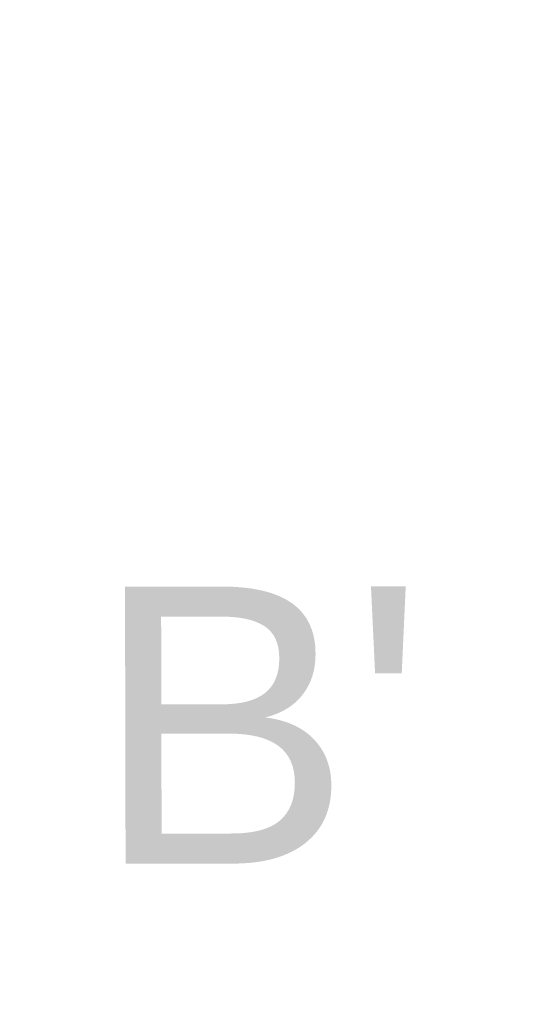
# Model space of a CAD drawing. Header units: metres. Extents: x 63115 to 703450, y -261936 to -53969.
# Tile 131 of 197: x 167594 to 168039, y -130239 to -129386. Entities that reach past the tile are written whole.
import ezdxf

# ---------------------------------------------------------------- set-up
doc = ezdxf.new("R2010")
doc.units = ezdxf.units.M
doc.layers.get('0').update_dxf_attribs({"true_color": 0x83b7c5})
for name, color, linetype in [('_03-PROJECTION', 1, 'Continuous'), ('_05-TEXT', 8, 'Continuous'), ('_07Brandveiligheid', 8, 'Continuous')]:
    doc.layers.add(name, color=color, linetype=linetype)
doc.styles.add('NIOstandard', font='arial.ttf')
doc.dimstyles.new('NIO-5-KLEIN', dxfattribs={"dimtxt": 10, "dimasz": 1, "dimexe": 2, "dimexo": 5, "dimgap": 1, "dimtad": 1, "dimdec": 0, "dimzin": 0, "dimdsep": 46, "dimtxsty": 'NIOstandard', "dimblk1": 'MAATSTR', "dimblk2": 'MAATSTR', "dimsah": 1, "dimcen": 0, "dimdle": 1.5, "dimse1": 1, "dimse2": 1, "dimclrd": 7, "dimclre": 256, "dimclrt": 256, "dimazin": 0, "dimtfac": 1, "dimtdec": 0, "dimtofl": 0, "dimtmove": 1, "dimatfit": 2, "dimldrblk": 'MAATSTR', "dimfxl": 1, "dimtvp": 1, "dimtolj": 1, "dimtzin": 0, "dimarcsym": 0})

# ---------------------------------------------------------------- blocks, each defined once
blk = doc.blocks.new('*U244')
at = {"layer": '_05-TEXT', "lineweight": 9, "style": 'NIOstandard'}
blk.add_text("B'", height=240, rotation=0.11754, dxfattribs=at).set_placement((6726.04, 292.82, 0))
blk = doc.blocks.new('MAATSTR')
at = {"linetype": 'Continuous'}
for p, q in [((0, 5), (0, -5)), ((-4.1667, 0), (4.1667, 0))]:
    blk.add_line(p, q, dxfattribs=at)
at = {"linetype": 'Continuous', "const_width": 1.5}
blk.add_lwpolyline([(-0.75, 0, 1), (0.75, 0, 1)], format="xyb", close=True, dxfattribs=at)

msp = doc.modelspace()

# ---------------------------------------------------------------- linework, layer by layer
at = {"layer": '_03-PROJECTION'}
msp.add_ellipse((160931.8, -130410.61), major_axis=(-6500, 0), ratio=0.638462, start_param=5.35272, end_param=10.194284, dxfattribs=at)

# ---------------------------------------------------------------- block references
msp.add_blockref('*U244', (160931.8, -130410.61), dxfattribs=at)

# ---------------------------------------------------------------- texts
at = {"layer": '_07Brandveiligheid', "insert": (160187.26, -129468.22), "char_height": 300, "attachment_point": 1}
msp.add_mtext_dynamic_manual_height_columns('\\pi9.7212;{\\fArial|b0|i0|c0|p34;\\H0.375x;installaties boven trap\\P\\pi387.2;zie dsn AA}', width=1522.8445, gutter_width=1, heights=[0], dxfattribs=at)

# ---------------------------------------------------------------- leaders
at = {"layer": '_03-PROJECTION'}
msp.add_leader([(166680.29, -129918.94), (167900.03, -129044.3), (168112.48, -129044.3)], dimstyle='NIO-5-KLEIN', override={"dimasz": 100, "dimldrblk": 'Dot'}, dxfattribs=at)

doc.saveas('drawing.dxf')
